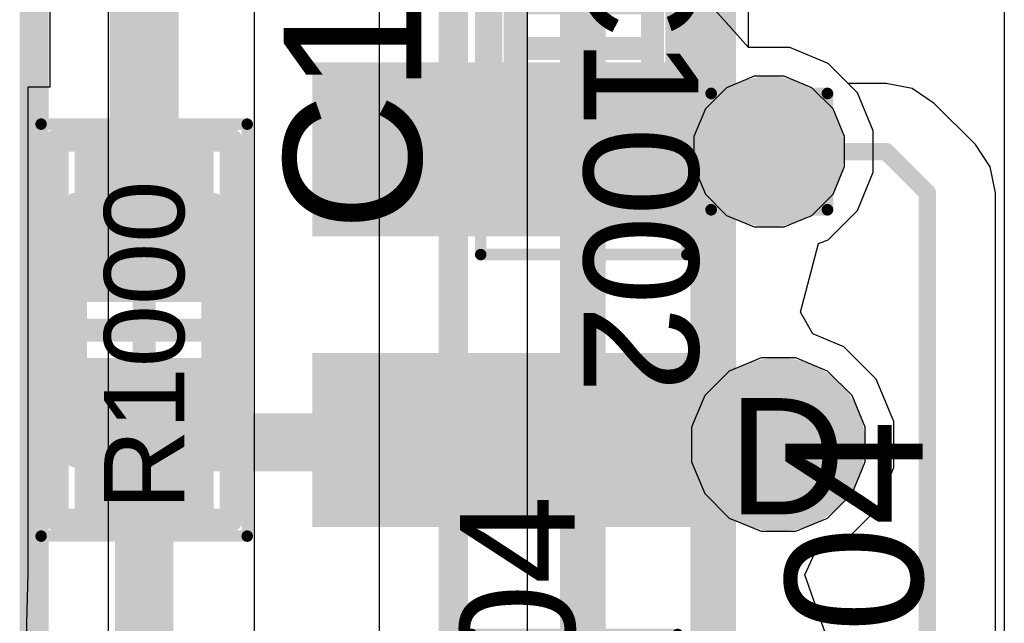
# Model space of a CAD drawing. Header units: inches. Extents: x -6 to 11.2, y -2.2 to 8.3.
# Tile 77 of 256: x 1.479 to 1.649, y 1.447 to 1.551. Entities that reach past the tile are written whole.
import ezdxf

# ---------------------------------------------------------------- set-up
doc = ezdxf.new("R2010")
doc.units = ezdxf.units.IN
doc.header["$MEASUREMENT"] = 0
for name, color, linetype in [('Board Layer Stack Bottom Solder', 6, 'Continuous'), ('Bottom Assembly', 56, 'Continuous'), ('Bottom Comp Body -Top13)-Comp Body -Bot14)', 56, 'Continuous'), ('Bottom Courtyard -Top15)-Courtyard -Bot16)', 56, 'Continuous'), ('Bottom Paste', 16, 'Continuous'), ('Drill Drawing', 1, 'Continuous'), ('Layer  6- Inner', 156, 'Continuous'), ('Layer 1- Top', 1, 'Continuous'), ('Layer 2- GND', 16, 'Continuous'), ('Layer 3- Inner', 16, 'Continuous'), ('Layer 4- Inner', 76, 'Continuous'), ('Layer 5- Inner', 90, 'Continuous'), ('Layer 7- PWR', 76, 'Continuous'), ('Layer 8- Bottom', 5, 'Continuous'), ('Top Comp Body -Top13)-Comp Body -Bot14)', 56, 'Continuous'), ('Top Comp Outline -Top11)-Comp Outline -Bot12)', 56, 'Continuous'), ('Top Courtyard -Top15)-Courtyard -Bot16)', 56, 'Continuous'), ('Top Designator', 56, 'Continuous'), ('Top Overlay', 2, 'Continuous'), ('Top Paste', 8, 'Continuous'), ('Top Solder', 216, 'Continuous'), ('Via Holes', 16, 'Continuous')]:
    doc.layers.add(name, color=color, linetype=linetype)
doc.styles.add('Arial', font='txt', dxfattribs={"height": 0.2})

# ---------------------------------------------------------------- blocks, each defined once
blk = doc.blocks.new('L15002_035_64')
at = {"layer": 'Layer 1- Top'}
for points in [[(-0.03179, 0.01), (-0.00679, 0.01), (-0.00679, -0.01), (-0.03179, -0.01)], [(0.00679, 0.01), (0.03179, 0.01), (0.03179, -0.01), (0.00679, -0.01)]]:
    blk.add_hatch(color=7, dxfattribs=at).paths.add_polyline_path(points)
at = {"layer": 'Top Paste'}
for points in [[(-0.03179, 0.01), (-0.00679, 0.01), (-0.00679, -0.01), (-0.03179, -0.01)], [(0.00679, 0.01), (0.03179, 0.01), (0.03179, -0.01), (0.00679, -0.01)]]:
    blk.add_hatch(color=8, dxfattribs=at).paths.add_polyline_path(points)
at = {"layer": 'Top Solder'}
for points in [[(-0.03376, 0.01197), (-0.00482, 0.01197), (-0.00482, -0.01197), (-0.03376, -0.01197)], [(0.00482, 0.01197), (0.03376, 0.01197), (0.03376, -0.01197), (0.00482, -0.01197)]]:
    blk.add_hatch(color=216, dxfattribs=at).paths.add_polyline_path(points)
at = {"layer": 'Top Comp Body -Top13)-Comp Body -Bot14)'}
for points in [[(-0.02165, 0.01181, 0.00394, 0.00394, 0), (-0.02165, -0.01181, 0.00394, 0.00394, 0)], [(-0.02165, 0.01181, 0.00394, 0.00394, 0), (0.02165, 0.01181, 0.00394, 0.00394, 0)], [(0.02165, 0.01181, 0.00394, 0.00394, 0), (0.02165, -0.01181, 0.00394, 0.00394, 0)], [(-0.02165, -0.01181, 0.00394, 0.00394, 0), (0.02165, -0.01181, 0.00394, 0.00394, 0)]]:
    blk.add_lwpolyline(points, format="xyseb", dxfattribs=at)
for points in [[(-0.02264, 0.01181, 0.00197, 0.00197, 1), (-0.02067, 0.01181, 0.00197, 0.00197, 1)], [(-0.02264, 0.01181, 0.00197, 0.00197, 1), (-0.02067, 0.01181, 0.00197, 0.00197, 1)], [(0.02067, 0.01181, 0.00197, 0.00197, 1), (0.02264, 0.01181, 0.00197, 0.00197, 1)], [(0.02067, 0.01181, 0.00197, 0.00197, 1), (0.02264, 0.01181, 0.00197, 0.00197, 1)], [(-0.02264, -0.01181, 0.00197, 0.00197, 1), (-0.02067, -0.01181, 0.00197, 0.00197, 1)], [(-0.02264, -0.01181, 0.00197, 0.00197, 1), (-0.02067, -0.01181, 0.00197, 0.00197, 1)], [(0.02067, -0.01181, 0.00197, 0.00197, 1), (0.02264, -0.01181, 0.00197, 0.00197, 1)], [(0.02067, -0.01181, 0.00197, 0.00197, 1), (0.02264, -0.01181, 0.00197, 0.00197, 1)]]:
    blk.add_lwpolyline(points, format="xyseb", close=True, dxfattribs=at)
at = {"layer": 'Top Comp Outline -Top11)-Comp Outline -Bot12)'}
for points in [[(-0.03268, 0.01496, 0.00394, 0.00394, 0), (0.03268, 0.01496, 0.00394, 0.00394, 0)], [(-0.03268, 0.01496, 0.00394, 0.00394, 0), (-0.03268, -0.01496, 0.00394, 0.00394, 0)], [(0.03268, 0.01496, 0.00394, 0.00394, 0), (0.03268, -0.01496, 0.00394, 0.00394, 0)], [(-0.03268, -0.01496, 0.00394, 0.00394, 0), (0.03268, -0.01496, 0.00394, 0.00394, 0)]]:
    blk.add_lwpolyline(points, format="xyseb", dxfattribs=at)
for points in [[(-0.03366, 0.01496, 0.00197, 0.00197, 1), (-0.03169, 0.01496, 0.00197, 0.00197, 1)], [(-0.03366, 0.01496, 0.00197, 0.00197, 1), (-0.03169, 0.01496, 0.00197, 0.00197, 1)], [(0.03169, 0.01496, 0.00197, 0.00197, 1), (0.03366, 0.01496, 0.00197, 0.00197, 1)], [(0.03169, 0.01496, 0.00197, 0.00197, 1), (0.03366, 0.01496, 0.00197, 0.00197, 1)], [(-0.03366, -0.01496, 0.00197, 0.00197, 1), (-0.03169, -0.01496, 0.00197, 0.00197, 1)], [(-0.03366, -0.01496, 0.00197, 0.00197, 1), (-0.03169, -0.01496, 0.00197, 0.00197, 1)], [(0.03169, -0.01496, 0.00197, 0.00197, 1), (0.03366, -0.01496, 0.00197, 0.00197, 1)], [(0.03169, -0.01496, 0.00197, 0.00197, 1), (0.03366, -0.01496, 0.00197, 0.00197, 1)]]:
    blk.add_lwpolyline(points, format="xyseb", close=True, dxfattribs=at)
at = {"layer": 'Top Courtyard -Top15)-Courtyard -Bot16)'}
for points in [[(-0.03543, 0.01772, 0.00197, 0.00197, 0), (0.03543, 0.01772, 0.00197, 0.00197, 0)], [(-0.03543, 0.01772, 0.00197, 0.00197, 0), (-0.03543, -0.01772, 0.00197, 0.00197, 0)], [(0.03543, 0.01772, 0.00197, 0.00197, 0), (0.03543, -0.01772, 0.00197, 0.00197, 0)], [(0, 0.01181, 0.00394, 0.00394, 0), (0, -0.01181, 0.00394, 0.00394, 0)], [(-0.01181, 0, 0.00394, 0.00394, 0), (0.01181, 0, 0.00394, 0.00394, 0)], [(-0.03543, -0.01772, 0.00197, 0.00197, 0), (0.03543, -0.01772, 0.00197, 0.00197, 0)]]:
    blk.add_lwpolyline(points, format="xyseb", dxfattribs=at)
for points in [[(-0.03593, 0.01772, 0.000984, 0.000984, 1), (-0.03494, 0.01772, 0.000984, 0.000984, 1)], [(-0.03593, 0.01772, 0.000984, 0.000984, 1), (-0.03494, 0.01772, 0.000984, 0.000984, 1)], [(0.03494, 0.01772, 0.000984, 0.000984, 1), (0.03593, 0.01772, 0.000984, 0.000984, 1)], [(0.03494, 0.01772, 0.000984, 0.000984, 1), (0.03593, 0.01772, 0.000984, 0.000984, 1)], [(-0.00098, 0.01181, 0.00197, 0.00197, 1), (0.00098, 0.01181, 0.00197, 0.00197, 1)], [(-0.0128, 0, 0.00197, 0.00197, 1), (-0.01083, 0, 0.00197, 0.00197, 1)], [(0.01083, 0, 0.00197, 0.00197, 1), (0.0128, 0, 0.00197, 0.00197, 1)], [(-0.00098, -0.01181, 0.00197, 0.00197, 1), (0.00098, -0.01181, 0.00197, 0.00197, 1)], [(-0.03593, -0.01772, 0.000984, 0.000984, 1), (-0.03494, -0.01772, 0.000984, 0.000984, 1)], [(-0.03593, -0.01772, 0.000984, 0.000984, 1), (-0.03494, -0.01772, 0.000984, 0.000984, 1)], [(0.03494, -0.01772, 0.000984, 0.000984, 1), (0.03593, -0.01772, 0.000984, 0.000984, 1)], [(0.03494, -0.01772, 0.000984, 0.000984, 1), (0.03593, -0.01772, 0.000984, 0.000984, 1)]]:
    blk.add_lwpolyline(points, format="xyseb", close=True, dxfattribs=at)
at = {"layer": 'Top Overlay'}
for points in [[(-0.0187, 0.01614, 0.00394, 0.00394, 0), (0.01988, 0.01614, 0.00394, 0.00394, 0)], [(-0.0187, -0.01614, 0.00394, 0.00394, 0), (0.01988, -0.01614, 0.00394, 0.00394, 0)]]:
    blk.add_lwpolyline(points, format="xyseb", dxfattribs=at)
for points in [[(-0.01969, 0.01614, 0.00197, 0.00197, 1), (-0.01772, 0.01614, 0.00197, 0.00197, 1)], [(0.0189, 0.01614, 0.00197, 0.00197, 1), (0.02087, 0.01614, 0.00197, 0.00197, 1)], [(-0.01969, -0.01614, 0.00197, 0.00197, 1), (-0.01772, -0.01614, 0.00197, 0.00197, 1)], [(0.0189, -0.01614, 0.00197, 0.00197, 1), (0.02087, -0.01614, 0.00197, 0.00197, 1)]]:
    blk.add_lwpolyline(points, format="xyseb", close=True, dxfattribs=at)
at = {"layer": 'Top Comp Outline -Top11)-Comp Outline -Bot12)', "style": 'Arial'}
blk.add_text('R1000', height=0.01378, dxfattribs=at).set_placement((-0.03099, -0.00689))
blk = doc.blocks.new('CAPC1005X06_F_121')
at = {"layer": 'Layer 1- Top'}
for points in [[(-0.02756, 0.01004), (-0.00787, 0.01004), (-0.00787, -0.01004), (-0.02756, -0.01004)], [(0.00787, 0.01004), (0.02756, 0.01004), (0.02756, -0.01004), (0.00787, -0.01004)]]:
    blk.add_hatch(color=7, dxfattribs=at).paths.add_polyline_path(points)
at = {"layer": 'Top Paste'}
for points in [[(-0.02756, 0.01004), (-0.00787, 0.01004), (-0.00787, -0.01004), (-0.02756, -0.01004)], [(0.00787, 0.01004), (0.02756, 0.01004), (0.02756, -0.01004), (0.00787, -0.01004)]]:
    blk.add_hatch(color=8, dxfattribs=at).paths.add_polyline_path(points)
at = {"layer": 'Top Solder'}
for points in [[(-0.02953, 0.01201), (-0.00591, 0.01201), (-0.00591, -0.01201), (-0.02953, -0.01201)], [(0.00591, 0.01201), (0.02953, 0.01201), (0.02953, -0.01201), (0.00591, -0.01201)]]:
    blk.add_hatch(color=216, dxfattribs=at).paths.add_polyline_path(points)
at = {"layer": 'Top Comp Outline -Top11)-Comp Outline -Bot12)'}
for points in [[(-0.02165, 0.01181, 0.00394, 0.00394, 0), (-0.02165, -0.01181, 0.00394, 0.00394, 0)], [(-0.02165, 0.01181, 0.00394, 0.00394, 0), (0.02165, 0.01181, 0.00394, 0.00394, 0)], [(0.02165, 0.01181, 0.00394, 0.00394, 0), (0.02165, -0.01181, 0.00394, 0.00394, 0)], [(-0.02165, -0.01181, 0.00394, 0.00394, 0), (0.02165, -0.01181, 0.00394, 0.00394, 0)]]:
    blk.add_lwpolyline(points, format="xyseb", dxfattribs=at)
for points in [[(-0.02264, 0.01181, 0.00197, 0.00197, 1), (-0.02067, 0.01181, 0.00197, 0.00197, 1)], [(-0.02264, 0.01181, 0.00197, 0.00197, 1), (-0.02067, 0.01181, 0.00197, 0.00197, 1)], [(0.02067, 0.01181, 0.00197, 0.00197, 1), (0.02264, 0.01181, 0.00197, 0.00197, 1)], [(0.02067, 0.01181, 0.00197, 0.00197, 1), (0.02264, 0.01181, 0.00197, 0.00197, 1)], [(-0.02264, -0.01181, 0.00197, 0.00197, 1), (-0.02067, -0.01181, 0.00197, 0.00197, 1)], [(-0.02264, -0.01181, 0.00197, 0.00197, 1), (-0.02067, -0.01181, 0.00197, 0.00197, 1)], [(0.02067, -0.01181, 0.00197, 0.00197, 1), (0.02264, -0.01181, 0.00197, 0.00197, 1)], [(0.02067, -0.01181, 0.00197, 0.00197, 1), (0.02264, -0.01181, 0.00197, 0.00197, 1)]]:
    blk.add_lwpolyline(points, format="xyseb", close=True, dxfattribs=at)
at = {"layer": 'Top Courtyard -Top15)-Courtyard -Bot16)'}
for points in [[(-0.03543, 0.01772, 0.00197, 0.00197, 0), (0.03543, 0.01772, 0.00197, 0.00197, 0)], [(-0.03543, 0.01772, 0.00197, 0.00197, 0), (-0.03543, -0.01772, 0.00197, 0.00197, 0)], [(0.03543, 0.01772, 0.00197, 0.00197, 0), (0.03543, -0.01772, 0.00197, 0.00197, 0)], [(0, 0.01181, 0.00394, 0.00394, 0), (0, -0.01181, 0.00394, 0.00394, 0)], [(-0.01181, 0, 0.00394, 0.00394, 0), (0.01181, 0, 0.00394, 0.00394, 0)], [(-0.03543, -0.01772, 0.00197, 0.00197, 0), (0.03543, -0.01772, 0.00197, 0.00197, 0)]]:
    blk.add_lwpolyline(points, format="xyseb", dxfattribs=at)
for points in [[(-0.03593, 0.01772, 0.000984, 0.000984, 1), (-0.03494, 0.01772, 0.000984, 0.000984, 1)], [(-0.03593, 0.01772, 0.000984, 0.000984, 1), (-0.03494, 0.01772, 0.000984, 0.000984, 1)], [(0.03494, 0.01772, 0.000984, 0.000984, 1), (0.03593, 0.01772, 0.000984, 0.000984, 1)], [(0.03494, 0.01772, 0.000984, 0.000984, 1), (0.03593, 0.01772, 0.000984, 0.000984, 1)], [(-0.00098, 0.01181, 0.00197, 0.00197, 1), (0.00098, 0.01181, 0.00197, 0.00197, 1)], [(-0.0128, 0, 0.00197, 0.00197, 1), (-0.01083, 0, 0.00197, 0.00197, 1)], [(0.01083, 0, 0.00197, 0.00197, 1), (0.0128, 0, 0.00197, 0.00197, 1)], [(-0.00098, -0.01181, 0.00197, 0.00197, 1), (0.00098, -0.01181, 0.00197, 0.00197, 1)], [(-0.03593, -0.01772, 0.000984, 0.000984, 1), (-0.03494, -0.01772, 0.000984, 0.000984, 1)], [(-0.03593, -0.01772, 0.000984, 0.000984, 1), (-0.03494, -0.01772, 0.000984, 0.000984, 1)], [(0.03494, -0.01772, 0.000984, 0.000984, 1), (0.03593, -0.01772, 0.000984, 0.000984, 1)], [(0.03494, -0.01772, 0.000984, 0.000984, 1), (0.03593, -0.01772, 0.000984, 0.000984, 1)]]:
    blk.add_lwpolyline(points, format="xyseb", close=True, dxfattribs=at)
at = {"layer": 'Top Overlay'}
for points in [[(-0.02037, 0.016, 0.00394, 0.00394, 0), (0.019, 0.016, 0.00394, 0.00394, 0)], [(-0.02037, -0.016, 0.00394, 0.00394, 0), (0.019, -0.016, 0.00394, 0.00394, 0)]]:
    blk.add_lwpolyline(points, format="xyseb", dxfattribs=at)
for points in [[(-0.02135, 0.016, 0.00197, 0.00197, 1), (-0.01939, 0.016, 0.00197, 0.00197, 1)], [(0.01802, 0.016, 0.00197, 0.00197, 1), (0.01998, 0.016, 0.00197, 0.00197, 1)], [(-0.02135, -0.016, 0.00197, 0.00197, 1), (-0.01939, -0.016, 0.00197, 0.00197, 1)], [(0.01802, -0.016, 0.00197, 0.00197, 1), (0.01998, -0.016, 0.00197, 0.00197, 1)]]:
    blk.add_lwpolyline(points, format="xyseb", close=True, dxfattribs=at)
at = {"layer": 'Top Designator', "style": 'Arial'}
blk.add_text('C1004', height=0.019685, dxfattribs=at).set_placement((-0.02165, 0))
blk = doc.blocks.new('CAPC1005X06_F_123')
at = {"layer": 'Layer 1- Top'}
for points in [[(-0.02756, 0.01004), (-0.00787, 0.01004), (-0.00787, -0.01004), (-0.02756, -0.01004)], [(0.00787, 0.01004), (0.02756, 0.01004), (0.02756, -0.01004), (0.00787, -0.01004)]]:
    blk.add_hatch(color=7, dxfattribs=at).paths.add_polyline_path(points)
at = {"layer": 'Top Paste'}
for points in [[(-0.02756, 0.01004), (-0.00787, 0.01004), (-0.00787, -0.01004), (-0.02756, -0.01004)], [(0.00787, 0.01004), (0.02756, 0.01004), (0.02756, -0.01004), (0.00787, -0.01004)]]:
    blk.add_hatch(color=8, dxfattribs=at).paths.add_polyline_path(points)
at = {"layer": 'Top Solder'}
for points in [[(-0.02953, 0.01201), (-0.00591, 0.01201), (-0.00591, -0.01201), (-0.02953, -0.01201)], [(0.00591, 0.01201), (0.02953, 0.01201), (0.02953, -0.01201), (0.00591, -0.01201)]]:
    blk.add_hatch(color=216, dxfattribs=at).paths.add_polyline_path(points)
at = {"layer": 'Top Comp Outline -Top11)-Comp Outline -Bot12)'}
for points in [[(-0.02165, -0.01181, 0.00394, 0.00394, 0), (-0.02165, 0.01181, 0.00394, 0.00394, 0)], [(0.02165, 0.01181, 0.00394, 0.00394, 0), (-0.02165, 0.01181, 0.00394, 0.00394, 0)], [(0.02165, -0.01181, 0.00394, 0.00394, 0), (0.02165, 0.01181, 0.00394, 0.00394, 0)], [(0.02165, -0.01181, 0.00394, 0.00394, 0), (-0.02165, -0.01181, 0.00394, 0.00394, 0)]]:
    blk.add_lwpolyline(points, format="xyseb", dxfattribs=at)
for points in [[(-0.02264, 0.01181, 0.00197, 0.00197, 1), (-0.02067, 0.01181, 0.00197, 0.00197, 1)], [(-0.02264, 0.01181, 0.00197, 0.00197, 1), (-0.02067, 0.01181, 0.00197, 0.00197, 1)], [(0.02067, 0.01181, 0.00197, 0.00197, 1), (0.02264, 0.01181, 0.00197, 0.00197, 1)], [(0.02067, 0.01181, 0.00197, 0.00197, 1), (0.02264, 0.01181, 0.00197, 0.00197, 1)], [(-0.02264, -0.01181, 0.00197, 0.00197, 1), (-0.02067, -0.01181, 0.00197, 0.00197, 1)], [(-0.02264, -0.01181, 0.00197, 0.00197, 1), (-0.02067, -0.01181, 0.00197, 0.00197, 1)], [(0.02067, -0.01181, 0.00197, 0.00197, 1), (0.02264, -0.01181, 0.00197, 0.00197, 1)], [(0.02067, -0.01181, 0.00197, 0.00197, 1), (0.02264, -0.01181, 0.00197, 0.00197, 1)]]:
    blk.add_lwpolyline(points, format="xyseb", close=True, dxfattribs=at)
at = {"layer": 'Top Courtyard -Top15)-Courtyard -Bot16)'}
for points in [[(0.03543, 0.01772, 0.00197, 0.00197, 0), (-0.03543, 0.01772, 0.00197, 0.00197, 0)], [(-0.03543, -0.01772, 0.00197, 0.00197, 0), (-0.03543, 0.01772, 0.00197, 0.00197, 0)], [(0.03543, -0.01772, 0.00197, 0.00197, 0), (0.03543, 0.01772, 0.00197, 0.00197, 0)], [(0, -0.01181, 0.00394, 0.00394, 0), (0, 0.01181, 0.00394, 0.00394, 0)], [(0.01181, 0, 0.00394, 0.00394, 0), (-0.01181, 0, 0.00394, 0.00394, 0)], [(0.03543, -0.01772, 0.00197, 0.00197, 0), (-0.03543, -0.01772, 0.00197, 0.00197, 0)]]:
    blk.add_lwpolyline(points, format="xyseb", dxfattribs=at)
for points in [[(-0.03593, 0.01772, 0.000984, 0.000984, 1), (-0.03494, 0.01772, 0.000984, 0.000984, 1)], [(-0.03593, 0.01772, 0.000984, 0.000984, 1), (-0.03494, 0.01772, 0.000984, 0.000984, 1)], [(0.03494, 0.01772, 0.000984, 0.000984, 1), (0.03593, 0.01772, 0.000984, 0.000984, 1)], [(0.03494, 0.01772, 0.000984, 0.000984, 1), (0.03593, 0.01772, 0.000984, 0.000984, 1)], [(-0.00098, 0.01181, 0.00197, 0.00197, 1), (0.00098, 0.01181, 0.00197, 0.00197, 1)], [(-0.0128, 0, 0.00197, 0.00197, 1), (-0.01083, 0, 0.00197, 0.00197, 1)], [(0.01083, 0, 0.00197, 0.00197, 1), (0.0128, 0, 0.00197, 0.00197, 1)], [(-0.00098, -0.01181, 0.00197, 0.00197, 1), (0.00098, -0.01181, 0.00197, 0.00197, 1)], [(-0.03593, -0.01772, 0.000984, 0.000984, 1), (-0.03494, -0.01772, 0.000984, 0.000984, 1)], [(-0.03593, -0.01772, 0.000984, 0.000984, 1), (-0.03494, -0.01772, 0.000984, 0.000984, 1)], [(0.03494, -0.01772, 0.000984, 0.000984, 1), (0.03593, -0.01772, 0.000984, 0.000984, 1)], [(0.03494, -0.01772, 0.000984, 0.000984, 1), (0.03593, -0.01772, 0.000984, 0.000984, 1)]]:
    blk.add_lwpolyline(points, format="xyseb", close=True, dxfattribs=at)
at = {"layer": 'Top Overlay'}
for points in [[(0.019, 0.016, 0.00394, 0.00394, 0), (-0.02037, 0.016, 0.00394, 0.00394, 0)], [(0.019, -0.016, 0.00394, 0.00394, 0), (-0.02037, -0.016, 0.00394, 0.00394, 0)]]:
    blk.add_lwpolyline(points, format="xyseb", dxfattribs=at)
for points in [[(-0.02135, 0.016, 0.00197, 0.00197, 1), (-0.01939, 0.016, 0.00197, 0.00197, 1)], [(0.01802, 0.016, 0.00197, 0.00197, 1), (0.01998, 0.016, 0.00197, 0.00197, 1)], [(-0.02135, -0.016, 0.00197, 0.00197, 1), (-0.01939, -0.016, 0.00197, 0.00197, 1)], [(0.01802, -0.016, 0.00197, 0.00197, 1), (0.01998, -0.016, 0.00197, 0.00197, 1)]]:
    blk.add_lwpolyline(points, format="xyseb", close=True, dxfattribs=at)
at = {"layer": 'Top Designator', "style": 'Arial'}
blk.add_text('C1002', height=0.019685, dxfattribs=at).set_placement((-0.02165, 0))
blk = doc.blocks.new('FP_HX2326FNL_MFG_B_190')
at = {"layer": 'Board Layer Stack Bottom Solder'}
for points in [[(-0.18996, 0.2), (-0.16004, 0.2), (-0.16004, 0.13504), (-0.18996, 0.13504)], [(-0.13996, 0.2), (-0.11004, 0.2), (-0.11004, 0.13504), (-0.13996, 0.13504)]]:
    blk.add_hatch(color=6, dxfattribs=at).paths.add_polyline_path(points)
at = {"layer": 'Bottom Paste'}
for points in [[(-0.18996, 0.2), (-0.16004, 0.2), (-0.16004, 0.13504), (-0.18996, 0.13504)], [(-0.13996, 0.2), (-0.11004, 0.2), (-0.11004, 0.13504), (-0.13996, 0.13504)]]:
    blk.add_hatch(color=16, dxfattribs=at).paths.add_polyline_path(points)
at = {"layer": 'Layer 8- Bottom'}
for points in [[(-0.18996, 0.2), (-0.16004, 0.2), (-0.16004, 0.13504), (-0.18996, 0.13504)], [(-0.13996, 0.2), (-0.11004, 0.2), (-0.11004, 0.13504), (-0.13996, 0.13504)]]:
    blk.add_hatch(color=7, dxfattribs=at).paths.add_polyline_path(points)
at = {"layer": 'Bottom Assembly'}
blk.add_lwpolyline([(0.2565, 0.20394, 0.00787, 0.00787, 0), (-0.2565, 0.20394, 0.00787, 0.00787, 0)], format="xyseb", dxfattribs=at)
at = {"layer": 'Bottom Comp Body -Top13)-Comp Body -Bot14)'}
blk.add_lwpolyline([(0.25256, 0.1815, 0.00787, 0.00787, 0), (-0.25256, 0.1815, 0.00787, 0.00787, 0)], format="xyseb", dxfattribs=at)
at = {"layer": 'Bottom Courtyard -Top15)-Courtyard -Bot16)'}
blk.add_lwpolyline([(0.2565, 0.20394, 0.00787, 0.00787, 0), (-0.2565, 0.20394, 0.00787, 0.00787, 0)], format="xyseb", dxfattribs=at)

msp = doc.modelspace()

# ---------------------------------------------------------------- hatches: boundary and pattern name
at = {"layer": 'Layer 1- Top'}
h = msp.add_hatch(color=7, dxfattribs=at)
edge = h.paths.add_edge_path()
edge.add_arc((1.60827, 1.52795), 0.00787, 0, 360)
h = msp.add_hatch(color=7, dxfattribs=at)
edge = h.paths.add_edge_path()
edge.add_arc((1.60984, 1.47756), 0.00984, 0, 360)
at = {"layer": 'Layer 2- GND'}
h = msp.add_hatch(color=7, dxfattribs=at)
edge = h.paths.add_edge_path()
edge.add_arc((1.60827, 1.52795), 0.01295, 0, 360)
h = msp.add_hatch(color=7, dxfattribs=at)
edge = h.paths.add_edge_path()
edge.add_arc((1.60984, 1.47756), 0.01492, 0, 360)
at = {"layer": 'Layer 7- PWR'}
h = msp.add_hatch(color=7, dxfattribs=at)
edge = h.paths.add_edge_path()
edge.add_arc((1.60827, 1.52795), 0.01295, 0, 360)
h = msp.add_hatch(color=7, dxfattribs=at)
edge = h.paths.add_edge_path()
edge.add_arc((1.60984, 1.47756), 0.01492, 0, 360)
at = {"layer": 'Layer 8- Bottom'}
h = msp.add_hatch(color=7, dxfattribs=at)
edge = h.paths.add_edge_path()
edge.add_arc((1.60827, 1.52795), 0.00787, 0, 360)
h = msp.add_hatch(color=7, dxfattribs=at)
edge = h.paths.add_edge_path()
edge.add_arc((1.60984, 1.47756), 0.00984, 0, 360)
at = {"layer": 'Via Holes'}
h = msp.add_hatch(color=7, dxfattribs=at)
edge = h.paths.add_edge_path()
edge.add_arc((1.60827, 1.52795), 0.00295, 0, 360)
h = msp.add_hatch(color=7, dxfattribs=at)
edge = h.paths.add_edge_path()
edge.add_arc((1.60984, 1.47756), 0.00492, 0, 360)

# ---------------------------------------------------------------- linework, layer by layer
at = {"layer": 'Drill Drawing'}
for points in [[(1.59827, 1.53795, 0.002, 0.002, 0), (1.61827, 1.53795, 0.002, 0.002, 0)], [(1.59827, 1.51795, 0.002, 0.002, 0), (1.59827, 1.53795, 0.002, 0.002, 0)], [(1.61827, 1.51795, 0.002, 0.002, 0), (1.61827, 1.53795, 0.002, 0.002, 0)], [(1.59827, 1.51795, 0.002, 0.002, 0), (1.61827, 1.51795, 0.002, 0.002, 0)]]:
    msp.add_lwpolyline(points, format="xyseb", dxfattribs=at)
for points in [[(1.59777, 1.53795, 0.001, 0.001, 1), (1.59877, 1.53795, 0.001, 0.001, 1)], [(1.59777, 1.53795, 0.001, 0.001, 1), (1.59877, 1.53795, 0.001, 0.001, 1)], [(1.61777, 1.53795, 0.001, 0.001, 1), (1.61877, 1.53795, 0.001, 0.001, 1)], [(1.61777, 1.53795, 0.001, 0.001, 1), (1.61877, 1.53795, 0.001, 0.001, 1)], [(1.59777, 1.51795, 0.001, 0.001, 1), (1.59877, 1.51795, 0.001, 0.001, 1)], [(1.59777, 1.51795, 0.001, 0.001, 1), (1.59877, 1.51795, 0.001, 0.001, 1)], [(1.61777, 1.51795, 0.001, 0.001, 1), (1.61877, 1.51795, 0.001, 0.001, 1)], [(1.61777, 1.51795, 0.001, 0.001, 1), (1.61877, 1.51795, 0.001, 0.001, 1)]]:
    msp.add_lwpolyline(points, format="xyseb", close=True, dxfattribs=at)
at = {"layer": 'Layer  6- Inner'}
for p, q in [((1.60569, 1.54091), (1.60093, 1.53893)), ((1.61084, 1.54091), (1.60569, 1.54091)), ((1.6156, 1.53893), (1.61084, 1.54091)), ((1.60093, 1.53893), (1.59729, 1.53529)), ((1.61925, 1.53529), (1.6156, 1.53893)), ((1.59729, 1.53529), (1.59532, 1.53053)), ((1.62122, 1.53053), (1.61925, 1.53529)), ((1.59532, 1.53053), (1.59532, 1.52538)), ((1.62122, 1.52538), (1.62122, 1.53053)), ((1.59532, 1.52538), (1.59729, 1.52062)), ((1.61925, 1.52062), (1.62122, 1.52538)), ((1.59729, 1.52062), (1.60093, 1.51697)), ((1.6156, 1.51697), (1.61925, 1.52062)), ((1.60093, 1.51697), (1.60569, 1.515)), ((1.61084, 1.515), (1.6156, 1.51697)), ((1.60569, 1.515), (1.61084, 1.515)), ((1.60687, 1.49248), (1.60139, 1.49021)), ((1.61281, 1.49248), (1.60687, 1.49248)), ((1.61829, 1.49021), (1.61281, 1.49248)), ((1.60139, 1.49021), (1.59719, 1.48601)), ((1.62249, 1.48601), (1.61829, 1.49021)), ((1.59719, 1.48601), (1.59492, 1.48053)), ((1.62476, 1.48053), (1.62249, 1.48601)), ((1.59492, 1.48053), (1.59492, 1.47459)), ((1.62476, 1.47459), (1.62476, 1.48053)), ((1.59492, 1.47459), (1.59719, 1.46911)), ((1.62249, 1.46911), (1.62476, 1.47459)), ((1.59719, 1.46911), (1.60139, 1.46491)), ((1.61829, 1.46491), (1.62249, 1.46911)), ((1.60139, 1.46491), (1.60687, 1.46264)), ((1.61281, 1.46264), (1.61829, 1.46491)), ((1.60687, 1.46264), (1.61281, 1.46264))]:
    msp.add_line(p, q, dxfattribs=at)
at = {"layer": 'Layer 1- Top'}
for p, q in [((1.48457, 1.5689), (1.48457, 1.53904)), ((1.60471, 1.54583), (1.59642, 1.55518)), ((1.61182, 1.54583), (1.60471, 1.54583)), ((1.61839, 1.54311), (1.61182, 1.54583)), ((1.62182, 1.53967), (1.61839, 1.54311)), ((1.48457, 1.53904), (1.48079, 1.53904)), ((1.48079, 1.53904), (1.48079, 1.49404)), ((1.62835, 1.53967), (1.62182, 1.53967)), ((1.63283, 1.53878), (1.62835, 1.53967)), ((1.63663, 1.53624), (1.63283, 1.53878)), ((1.64372, 1.52915), (1.63663, 1.53624)), ((1.64626, 1.52535), (1.64372, 1.52915)), ((1.64715, 1.52087), (1.64626, 1.52535)), ((1.64715, 1.44383), (1.64715, 1.52087)), ((1.48079, 1.49404), (1.48079, 1.45545)), ((1.48079, 1.45545), (1.48055, 1.44681)), ((1.48079, 1.45545), (1.48079, 1.45545)), ((1.48055, 1.44681), (1.48055, 1.44681)), ((1.48055, 1.44681), (1.48055, 1.44374))]:
    msp.add_line(p, q, dxfattribs=at)
for points in [[(1.50079, 1.51654, 0.01181, 0.01181, 0), (1.50079, 1.5689, 0.01181, 0.01181, 0)], [(1.57638, 1.52795, 0.00299, 0.00299, 0), (1.60709, 1.52795, 0.00299, 0.00299, 0)], [(1.60827, 1.52795, 0.00299, 0.00299, 0), (1.62835, 1.52795, 0.00299, 0.00299, 0)], [(1.62835, 1.52795, 0.00299, 0.00299, 0), (1.63543, 1.52087, 0.00299, 0.00299, 0)], [(1.63543, 1.43898, 0.00299, 0.00299, 0), (1.63543, 1.52087, 0.00299, 0.00299, 0)], [(1.50079, 1.42795, 0.01, 0.01, 0), (1.50079, 1.47795, 0.01, 0.01, 0)], [(1.50079, 1.47795, 0.01, 0.01, 0), (1.60866, 1.47795, 0.01, 0.01, 0)], [(1.60866, 1.47795, 0.01, 0.01, 0), (1.60906, 1.47835, 0.01, 0.01, 0)]]:
    msp.add_lwpolyline(points, format="xyseb", dxfattribs=at)
for points in [[(1.57563, 1.52795, 0.0015, 0.0015, 1), (1.57713, 1.52795, 0.0015, 0.0015, 1)], [(1.60634, 1.52795, 0.0015, 0.0015, 1), (1.60783, 1.52795, 0.0015, 0.0015, 1)], [(1.60752, 1.52795, 0.0015, 0.0015, 1), (1.60902, 1.52795, 0.0015, 0.0015, 1)], [(1.6276, 1.52795, 0.0015, 0.0015, 1), (1.62909, 1.52795, 0.0015, 0.0015, 1)], [(1.6276, 1.52795, 0.0015, 0.0015, 1), (1.62909, 1.52795, 0.0015, 0.0015, 1)], [(1.49783, 1.51654, 0.00591, 0.00591, 1), (1.50374, 1.51654, 0.00591, 0.00591, 1)], [(1.63469, 1.52087, 0.0015, 0.0015, 1), (1.63618, 1.52087, 0.0015, 0.0015, 1)], [(1.63469, 1.52087, 0.0015, 0.0015, 1), (1.63618, 1.52087, 0.0015, 0.0015, 1)], [(1.49829, 1.47795, 0.005, 0.005, 1), (1.50329, 1.47795, 0.005, 0.005, 1)], [(1.49829, 1.47795, 0.005, 0.005, 1), (1.50329, 1.47795, 0.005, 0.005, 1)], [(1.60616, 1.47795, 0.005, 0.005, 1), (1.61116, 1.47795, 0.005, 0.005, 1)], [(1.60616, 1.47795, 0.005, 0.005, 1), (1.61116, 1.47795, 0.005, 0.005, 1)], [(1.60656, 1.47835, 0.005, 0.005, 1), (1.61156, 1.47835, 0.005, 0.005, 1)]]:
    msp.add_lwpolyline(points, format="xyseb", close=True, dxfattribs=at)
at = {"layer": 'Layer 3- Inner'}
for p, q in [((1.60569, 1.54091), (1.60093, 1.53893)), ((1.61084, 1.54091), (1.60569, 1.54091)), ((1.6156, 1.53893), (1.61084, 1.54091)), ((1.60093, 1.53893), (1.59729, 1.53529)), ((1.61925, 1.53529), (1.6156, 1.53893)), ((1.59729, 1.53529), (1.59532, 1.53053)), ((1.62122, 1.53053), (1.61925, 1.53529)), ((1.59532, 1.53053), (1.59532, 1.52538)), ((1.62122, 1.52538), (1.62122, 1.53053)), ((1.59532, 1.52538), (1.59729, 1.52062)), ((1.61925, 1.52062), (1.62122, 1.52538)), ((1.59729, 1.52062), (1.60093, 1.51697)), ((1.6156, 1.51697), (1.61925, 1.52062)), ((1.60093, 1.51697), (1.60569, 1.515)), ((1.61084, 1.515), (1.6156, 1.51697)), ((1.60569, 1.515), (1.61084, 1.515)), ((1.60687, 1.49248), (1.60139, 1.49021)), ((1.61281, 1.49248), (1.60687, 1.49248)), ((1.61829, 1.49021), (1.61281, 1.49248)), ((1.60139, 1.49021), (1.59719, 1.48601)), ((1.62249, 1.48601), (1.61829, 1.49021)), ((1.59719, 1.48601), (1.59492, 1.48053)), ((1.62476, 1.48053), (1.62249, 1.48601)), ((1.59492, 1.48053), (1.59492, 1.47459)), ((1.62476, 1.47459), (1.62476, 1.48053)), ((1.59492, 1.47459), (1.59719, 1.46911)), ((1.62249, 1.46911), (1.62476, 1.47459)), ((1.59719, 1.46911), (1.60139, 1.46491)), ((1.61829, 1.46491), (1.62249, 1.46911)), ((1.60139, 1.46491), (1.60687, 1.46264)), ((1.61281, 1.46264), (1.61829, 1.46491)), ((1.60687, 1.46264), (1.61281, 1.46264))]:
    msp.add_line(p, q, dxfattribs=at)
at = {"layer": 'Layer 4- Inner'}
for p, q in [((1.60569, 1.54091), (1.60093, 1.53893)), ((1.61084, 1.54091), (1.60569, 1.54091)), ((1.6156, 1.53893), (1.61084, 1.54091)), ((1.60093, 1.53893), (1.59729, 1.53529)), ((1.61925, 1.53529), (1.6156, 1.53893)), ((1.59729, 1.53529), (1.59532, 1.53053)), ((1.62122, 1.53053), (1.61925, 1.53529)), ((1.59532, 1.53053), (1.59532, 1.52538)), ((1.62122, 1.52538), (1.62122, 1.53053)), ((1.59532, 1.52538), (1.59729, 1.52062)), ((1.61925, 1.52062), (1.62122, 1.52538)), ((1.59729, 1.52062), (1.60093, 1.51697)), ((1.6156, 1.51697), (1.61925, 1.52062)), ((1.60093, 1.51697), (1.60569, 1.515)), ((1.61084, 1.515), (1.6156, 1.51697)), ((1.60569, 1.515), (1.61084, 1.515)), ((1.60687, 1.49248), (1.60139, 1.49021)), ((1.61281, 1.49248), (1.60687, 1.49248)), ((1.61829, 1.49021), (1.61281, 1.49248)), ((1.60139, 1.49021), (1.59719, 1.48601)), ((1.62249, 1.48601), (1.61829, 1.49021)), ((1.59719, 1.48601), (1.59492, 1.48053)), ((1.62476, 1.48053), (1.62249, 1.48601)), ((1.59492, 1.48053), (1.59492, 1.47459)), ((1.62476, 1.47459), (1.62476, 1.48053)), ((1.59492, 1.47459), (1.59719, 1.46911)), ((1.62249, 1.46911), (1.62476, 1.47459)), ((1.59719, 1.46911), (1.60139, 1.46491)), ((1.61829, 1.46491), (1.62249, 1.46911)), ((1.60139, 1.46491), (1.60687, 1.46264)), ((1.61281, 1.46264), (1.61829, 1.46491)), ((1.60687, 1.46264), (1.61281, 1.46264))]:
    msp.add_line(p, q, dxfattribs=at)
at = {"layer": 'Layer 5- Inner'}
for p, q in [((1.49463, 1.2372), (1.49463, 1.61378)), ((1.64867, 1.59531), (1.64867, 1.09181)), ((1.56668, 0.8724), (1.56668, 1.56654)), ((1.54119, 1.55849), (1.54119, 0.8724)), ((1.60569, 1.54091), (1.60093, 1.53893)), ((1.61084, 1.54091), (1.60569, 1.54091)), ((1.6156, 1.53893), (1.61084, 1.54091)), ((1.60093, 1.53893), (1.59729, 1.53529)), ((1.61925, 1.53529), (1.6156, 1.53893)), ((1.59729, 1.53529), (1.59532, 1.53053)), ((1.62122, 1.53053), (1.61925, 1.53529)), ((1.59532, 1.53053), (1.59532, 1.52538)), ((1.62122, 1.52538), (1.62122, 1.53053)), ((1.59532, 1.52538), (1.59729, 1.52062)), ((1.61925, 1.52062), (1.62122, 1.52538)), ((1.59729, 1.52062), (1.60093, 1.51697)), ((1.6156, 1.51697), (1.61925, 1.52062)), ((1.60093, 1.51697), (1.60569, 1.515)), ((1.61084, 1.515), (1.6156, 1.51697)), ((1.60569, 1.515), (1.61084, 1.515)), ((1.60687, 1.49248), (1.60139, 1.49021)), ((1.61281, 1.49248), (1.60687, 1.49248)), ((1.61829, 1.49021), (1.61281, 1.49248)), ((1.60139, 1.49021), (1.59719, 1.48601)), ((1.62249, 1.48601), (1.61829, 1.49021)), ((1.59719, 1.48601), (1.59492, 1.48053)), ((1.62476, 1.48053), (1.62249, 1.48601)), ((1.59492, 1.48053), (1.59492, 1.47459)), ((1.62476, 1.47459), (1.62476, 1.48053)), ((1.59492, 1.47459), (1.59719, 1.46911)), ((1.62249, 1.46911), (1.62476, 1.47459)), ((1.59719, 1.46911), (1.60139, 1.46491)), ((1.61829, 1.46491), (1.62249, 1.46911)), ((1.60139, 1.46491), (1.60687, 1.46264)), ((1.61281, 1.46264), (1.61829, 1.46491)), ((1.60687, 1.46264), (1.61281, 1.46264))]:
    msp.add_line(p, q, dxfattribs=at)
for points in [[(1.48189, 1.14685, 0.005, 0.005, 0), (1.48189, 1.61457, 0.005, 0.005, 0)], [(1.55394, 0.85709, 0.005, 0.005, 0), (1.55394, 1.56654, 0.005, 0.005, 0)]]:
    msp.add_lwpolyline(points, format="xyseb", dxfattribs=at)
at = {"layer": 'Layer 8- Bottom'}
for p, q in [((1.51972, 1.55331), (1.51972, 1.51512)), ((1.60469, 1.54584), (1.60469, 1.55331)), ((1.60471, 1.54583), (1.60469, 1.54584)), ((1.61182, 1.54583), (1.60471, 1.54583)), ((1.61839, 1.54311), (1.61182, 1.54583)), ((1.62342, 1.53808), (1.61839, 1.54311)), ((1.62614, 1.53151), (1.62342, 1.53808)), ((1.62614, 1.5244), (1.62614, 1.53151)), ((1.62342, 1.51783), (1.62614, 1.5244)), ((1.61839, 1.5128), (1.62342, 1.51783)), ((1.51972, 1.51512), (1.51972, 1.50339)), ((1.61366, 1.50031), (1.61674, 1.51212)), ((1.61674, 1.51212), (1.61839, 1.5128)), ((1.51972, 1.50339), (1.51972, 1.49157)), ((1.61578, 1.49658), (1.61366, 1.50031)), ((1.62108, 1.49438), (1.61578, 1.49658)), ((1.62666, 1.4888), (1.62108, 1.49438)), ((1.51972, 1.49157), (1.51972, 1.45339)), ((1.62969, 1.48151), (1.62666, 1.4888)), ((1.62969, 1.47361), (1.62969, 1.48151)), ((1.62666, 1.46632), (1.62969, 1.47361)), ((1.62108, 1.46074), (1.62666, 1.46632)), ((1.61599, 1.45863), (1.62108, 1.46074)), ((1.61437, 1.45515), (1.61599, 1.45863)), ((1.61879, 1.44271), (1.61437, 1.45515)), ((1.51972, 1.45339), (1.51972, 1.44157))]:
    msp.add_line(p, q, dxfattribs=at)
for points in [[(1.5622, 1.52835, 0.00299, 0.00299, 0), (1.5626, 1.52795, 0.00299, 0.00299, 0)], [(1.5626, 1.52795, 0.00299, 0.00299, 0), (1.60827, 1.52795, 0.00299, 0.00299, 0)], [(1.5622, 1.47835, 0.01, 0.01, 0), (1.60906, 1.47835, 0.01, 0.01, 0)], [(1.60906, 1.47835, 0.01, 0.01, 0), (1.60984, 1.47756, 0.01, 0.01, 0)]]:
    msp.add_lwpolyline(points, format="xyseb", dxfattribs=at)
for points in [[(1.56146, 1.52835, 0.0015, 0.0015, 1), (1.56295, 1.52835, 0.0015, 0.0015, 1)], [(1.56185, 1.52795, 0.0015, 0.0015, 1), (1.56335, 1.52795, 0.0015, 0.0015, 1)], [(1.56185, 1.52795, 0.0015, 0.0015, 1), (1.56335, 1.52795, 0.0015, 0.0015, 1)], [(1.60752, 1.52795, 0.0015, 0.0015, 1), (1.60902, 1.52795, 0.0015, 0.0015, 1)], [(1.5597, 1.47835, 0.005, 0.005, 1), (1.5647, 1.47835, 0.005, 0.005, 1)], [(1.60656, 1.47835, 0.005, 0.005, 1), (1.61156, 1.47835, 0.005, 0.005, 1)], [(1.60656, 1.47835, 0.005, 0.005, 1), (1.61156, 1.47835, 0.005, 0.005, 1)], [(1.60734, 1.47756, 0.005, 0.005, 1), (1.61234, 1.47756, 0.005, 0.005, 1)]]:
    msp.add_lwpolyline(points, format="xyseb", close=True, dxfattribs=at)

# ---------------------------------------------------------------- block references
for name, p, rotation in [('FP_HX2326FNL_MFG_B_190', (1.39469, 1.35335), 270), ('CAPC1005X06_F_123', (1.57638, 1.54567), 270), ('L15002_035_64', (1.50079, 1.49724), 90), ('CAPC1005X06_F_121', (1.5748, 1.40945), 90)]:
    msp.add_blockref(name, p, dxfattribs=dict(rotation=rotation))

# ---------------------------------------------------------------- texts
at = {"layer": 'Drill Drawing', "style": 'Arial'}
msp.add_text('D', height=0.02, dxfattribs=at).set_placement((1.60118, 1.46556))
at = {"layer": 'Top Overlay', "style": 'Arial'}
for s, p in [('C1002', (1.54842, 1.51419)), ('C1004', (1.63464, 1.38466))]:
    msp.add_text(s, height=0.023622, rotation=90, dxfattribs=at).set_placement(p)

doc.saveas('drawing.dxf')
